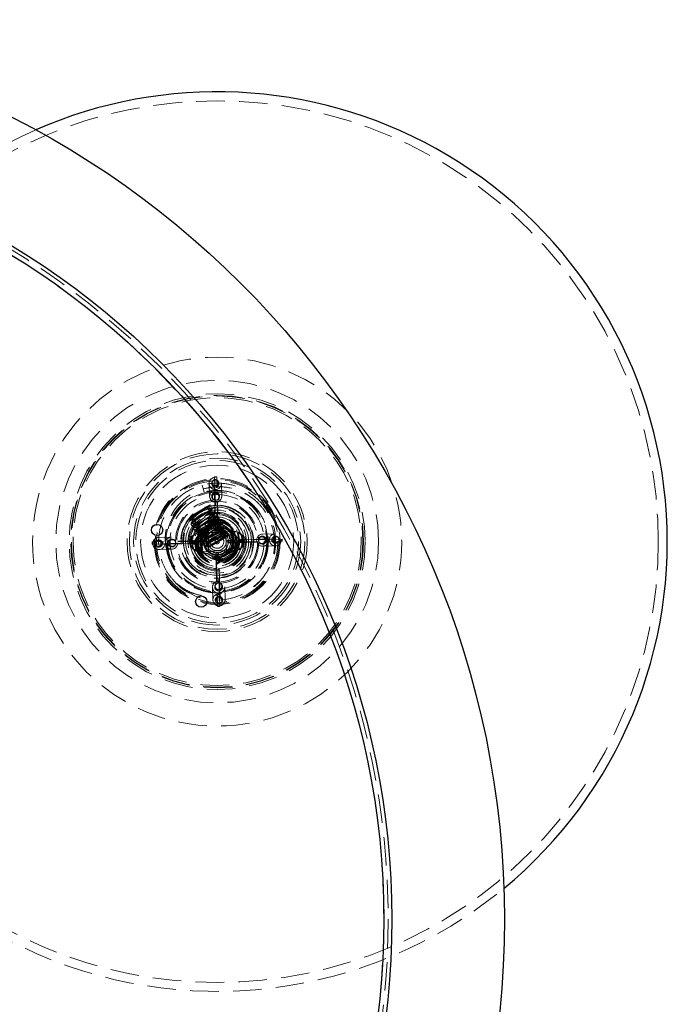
# Model space of a CAD drawing. Header units: millimetres. Extents: x 373 to 928, y 275 to 747.
# Tile 117 of 117: x 698 to 727, y 693 to 737. Entities that reach past the tile are written whole.
import ezdxf

# ---------------------------------------------------------------- set-up
doc = ezdxf.new("R2010")
doc.units = ezdxf.units.MM
doc.linetypes.add('HIDDEN', pattern=[1.905, 1.27, -0.635])

msp = doc.modelspace()

# ---------------------------------------------------------------- linework, layer by layer
at = {"color": 7, "linetype": 'HIDDEN', "lineweight": 18}
for p, q in [((706.497, 715.518), (706.414, 715.832)), ((706.414, 715.832), (706.497, 715.518)), ((706.721, 715.894), (706.739, 715.333)), ((706.898, 716.037), (706.881, 716.021)), ((706.946, 715.813), (707.046, 715.816)), ((706.946, 715.813), (707.011, 713.798)), ((706.96, 716.199), (707.06, 716.202)), ((706.96, 716.199), (707.037, 713.793)), ((707.111, 713.801), (707.046, 715.816)), ((707.137, 713.797), (707.06, 716.202)), ((707.093, 716.028), (707.075, 716.043)), ((707.279, 715.351), (707.261, 715.912)), ((706.497, 715.518), (706.497, 715.518)), ((706.621, 714.873), (706.764, 714.959)), ((706.924, 714.356), (706.618, 714.872)), ((706.703, 714.85), (706.696, 714.841)), ((706.729, 714.807), (706.703, 714.85)), ((707.025, 714.844), (706.79, 714.819)), ((706.83, 714.634), (706.805, 714.677)), ((706.866, 714.786), (706.854, 714.808)), ((706.932, 714.462), (706.907, 714.505)), ((707.404, 713.937), (706.944, 714.714)), ((706.968, 714.614), (706.955, 714.636)), ((705.822, 714.313), (705.834, 714.292)), ((705.907, 714.451), (705.889, 714.43)), ((705.912, 714.102), (706.372, 713.325)), ((706.235, 713.948), (705.93, 714.464)), ((705.959, 714.293), (705.985, 714.25)), ((706.061, 714.121), (706.087, 714.078)), ((707.094, 714.317), (706.188, 713.78)), ((706.235, 713.948), (706.924, 714.356)), ((707.122, 714.275), (706.393, 713.843)), ((706.528, 714.121), (706.63, 713.949)), ((706.733, 714.01), (706.631, 714.182)), ((706.945, 714.26), (706.998, 714.283)), ((707.046, 714.2), (706.963, 714.194)), ((707.034, 714.29), (707.009, 714.333)), ((707.07, 714.442), (707.057, 714.464)), ((707.136, 714.118), (707.111, 714.161)), ((707.315, 714.256), (707.138, 714.285)), ((707.172, 714.27), (707.159, 714.292)), ((707.274, 714.098), (707.261, 714.12)), ((706.025, 713.969), (706.038, 713.947)), ((706.127, 713.797), (706.14, 713.775)), ((706.163, 713.949), (706.189, 713.906)), ((706.229, 713.625), (706.242, 713.603)), ((706.265, 713.777), (706.291, 713.734)), ((706.661, 713.727), (706.305, 713.715)), ((706.391, 713.842), (706.372, 713.831)), ((706.63, 713.949), (706.733, 714.01)), ((706.661, 713.727), (706.674, 713.329)), ((707.037, 713.793), (707.137, 713.797)), ((707.046, 713.716), (707.061, 713.717)), ((707.238, 713.946), (707.213, 713.989)), ((707.34, 713.774), (707.314, 713.817)), ((707.376, 713.926), (707.363, 713.947)), ((707.442, 713.602), (707.416, 713.645)), ((707.816, 713.764), (707.459, 713.752)), ((707.472, 713.355), (707.459, 713.752)), ((707.478, 713.754), (707.465, 713.775)), ((707.508, 713.849), (707.816, 713.764)), ((709.652, 713.67), (709.09, 713.652)), ((706.594, 713.38), (704.188, 713.302)), ((704.192, 713.203), (704.188, 713.302)), ((704.192, 713.203), (706.597, 713.28)), ((704.363, 713.336), (704.348, 713.318)), ((705.04, 713.522), (704.479, 713.504)), ((706.59, 713.354), (704.575, 713.289)), ((704.578, 713.189), (704.575, 713.289)), ((704.578, 713.189), (706.593, 713.254)), ((705.874, 713.297), (705.874, 713.29)), ((705.874, 713.29), (706.074, 713.295)), ((706.074, 713.31), (705.875, 713.321)), ((706.075, 713.275), (705.875, 713.267)), ((705.875, 713.267), (705.875, 713.26)), ((706.076, 713.26), (705.877, 713.236)), ((706.074, 713.31), (706.674, 713.329)), ((706.074, 713.295), (706.074, 713.31)), ((706.076, 713.26), (706.075, 713.275)), ((706.676, 713.279), (706.076, 713.26)), ((706.202, 713.289), (706.221, 713.502)), ((706.331, 713.453), (706.344, 713.431)), ((706.367, 713.605), (706.392, 713.562)), ((706.433, 713.281), (706.446, 713.259)), ((706.469, 713.433), (706.494, 713.39)), ((706.571, 713.26), (706.596, 713.217)), ((706.593, 713.254), (706.59, 713.354)), ((706.597, 713.28), (706.594, 713.38)), ((706.676, 713.279), (706.689, 712.882)), ((707.436, 713.497), (707.58, 713.582)), ((707.472, 713.355), (708.072, 713.374)), ((708.073, 713.324), (707.474, 713.304)), ((707.474, 713.304), (707.487, 712.907)), ((709.956, 713.431), (707.551, 713.354)), ((707.551, 713.354), (707.554, 713.254)), ((707.554, 713.254), (709.96, 713.331)), ((709.57, 713.444), (707.555, 713.38)), ((707.555, 713.38), (707.558, 713.28)), ((707.558, 713.28), (709.573, 713.344)), ((708.072, 713.374), (708.27, 713.398)), ((708.072, 713.374), (708.073, 713.359)), ((708.073, 713.359), (708.273, 713.367)), ((708.074, 713.339), (708.073, 713.324)), ((708.073, 713.324), (708.273, 713.313)), ((708.274, 713.344), (708.074, 713.339)), ((708.273, 713.367), (708.273, 713.374)), ((708.274, 713.337), (708.274, 713.344)), ((709.57, 713.444), (709.573, 713.344)), ((709.794, 713.493), (709.778, 713.51)), ((709.785, 713.298), (709.8, 713.316)), ((709.956, 713.431), (709.96, 713.331)), ((704.354, 713.141), (704.37, 713.124)), ((704.496, 712.964), (705.057, 712.982)), ((706.332, 712.87), (706.689, 712.882)), ((706.64, 712.785), (706.332, 712.87)), ((706.535, 713.109), (706.548, 713.087)), ((706.673, 713.088), (706.698, 713.045)), ((707.01, 712.349), (707.892, 712.872)), ((707.111, 712.84), (707.011, 712.837)), ((707.011, 712.837), (707.088, 710.431)), ((707.137, 712.836), (707.037, 712.833)), ((707.037, 712.833), (707.102, 710.818)), ((707.054, 712.317), (707.96, 712.854)), ((707.188, 710.434), (707.111, 712.84)), ((707.202, 710.821), (707.137, 712.836)), ((707.487, 712.907), (707.843, 712.919)), ((707.843, 712.919), (707.541, 712.813)), ((709.108, 713.112), (709.669, 713.13)), ((705.019, 712.372), (704.928, 712.627)), ((708.989, 711.577), (708.686, 711.304)), ((706.869, 711.283), (706.887, 710.722)), ((707.464, 711.098), (707.273, 711.065)), ((707.427, 710.739), (707.409, 711.3)), ((707.055, 710.606), (707.073, 710.591)), ((707.202, 710.821), (707.102, 710.818)), ((707.25, 710.597), (707.267, 710.613)), ((707.188, 710.434), (707.088, 710.431))]:
    msp.add_line(p, q, dxfattribs=at)
at = {"color": 7, "linetype": 'HIDDEN', "lineweight": 18, "flags": 128}
for points in [[(707.022, 714.939), (706.686, 714.893), (706.532, 714.847)], [(706.746, 714.767), (706.81, 714.797), (706.854, 714.808), (706.823, 714.775), (706.723, 714.701), (706.723, 714.701), (706.57, 714.596), (706.389, 714.475), (706.207, 714.353), (706.054, 714.248), (705.954, 714.174), (705.924, 714.141), (705.967, 714.152), (706.08, 714.205), (706.245, 714.288), (706.439, 714.388), (706.634, 714.489), (706.799, 714.572), (706.912, 714.624), (706.955, 714.636), (706.924, 714.603), (706.824, 714.529), (706.824, 714.529), (706.8, 714.513)], [(707.023, 714.916), (706.68, 714.868), (706.499, 714.81)], [(706.929, 714.191), (707.003, 714.228), (707.115, 714.28), (707.159, 714.292), (707.128, 714.259), (707.028, 714.185), (707.028, 714.185), (706.876, 714.08), (706.694, 713.958), (706.513, 713.836), (706.36, 713.731), (706.26, 713.658), (706.229, 713.625), (706.273, 713.636), (706.386, 713.688), (706.539, 713.766)], [(707.074, 714.013), (707.117, 714.035), (707.23, 714.087), (707.274, 714.098), (707.243, 714.065), (707.143, 713.991), (706.99, 713.887), (706.809, 713.765), (706.628, 713.643), (706.475, 713.538), (706.375, 713.464), (706.344, 713.431), (706.388, 713.443), (706.5, 713.495), (706.666, 713.578), (706.86, 713.679), (707.054, 713.779), (707.219, 713.862), (707.332, 713.915), (707.376, 713.926), (707.345, 713.893), (707.245, 713.819), (707.092, 713.714), (706.911, 713.593), (706.729, 713.471), (706.577, 713.366), (706.477, 713.292), (706.446, 713.259), (706.489, 713.27), (706.602, 713.323), (706.768, 713.406), (706.962, 713.506), (707.156, 713.607), (707.321, 713.69), (707.434, 713.743), (707.478, 713.754), (707.447, 713.721), (707.347, 713.647), (707.194, 713.542), (707.013, 713.42), (706.831, 713.299), (706.679, 713.194), (706.579, 713.12), (706.548, 713.087), (706.591, 713.098), (706.704, 713.151), (706.87, 713.234), (707.064, 713.334), (707.258, 713.435), (707.423, 713.518), (707.536, 713.57), (707.536, 713.57)], [(706.88, 714.39), (706.901, 714.4), (707.014, 714.452), (707.057, 714.464), (707.026, 714.431), (706.926, 714.357), (706.926, 714.357), (706.782, 714.258)], [(706.916, 714.175), (706.922, 714.176), (706.962, 714.182)], [(706.942, 714.168), (706.942, 714.168)], [(706.942, 714.168), (706.942, 714.168)], [(706.942, 714.168), (706.942, 714.168)], [(706.942, 714.168), (706.942, 714.168)], [(706.942, 714.168), (706.942, 714.168)], [(706.942, 714.168), (706.942, 714.168)], [(706.942, 714.168), (706.942, 714.168)], [(706.942, 714.168), (706.942, 714.168)], [(706.942, 714.168), (706.942, 714.168)], [(706.993, 714), (707.105, 714.056), (707.217, 714.108), (707.261, 714.12), (707.23, 714.087), (707.13, 714.013), (707.13, 714.013), (706.977, 713.908), (706.957, 713.894)], [(706.391, 713.842), (706.391, 713.842)], [(706.391, 713.842), (706.391, 713.842)], [(706.391, 713.842), (706.391, 713.842)], [(706.391, 713.842), (706.391, 713.842)], [(706.391, 713.842), (706.391, 713.842)], [(706.391, 713.842), (706.391, 713.842)], [(706.391, 713.842), (706.391, 713.842)], [(706.391, 713.842), (706.391, 713.842)], [(706.391, 713.842), (706.391, 713.842)], [(707.063, 713.812), (707.207, 713.884), (707.319, 713.936), (707.363, 713.947), (707.332, 713.915), (707.232, 713.841), (707.232, 713.841), (707.079, 713.736), (706.898, 713.614), (706.717, 713.492), (706.564, 713.387), (706.464, 713.313), (706.433, 713.281), (706.477, 713.292), (706.589, 713.344), (706.755, 713.428), (706.949, 713.528), (707.143, 713.628), (707.308, 713.712), (707.421, 713.764), (707.421, 713.764)], [(706.463, 713.297), (706.493, 713.507), (706.552, 713.634)], [(706.503, 713.299), (706.535, 713.506), (706.601, 713.637)], [(707.465, 713.775), (707.434, 713.743), (707.334, 713.669), (707.334, 713.669), (707.181, 713.564), (707, 713.442), (706.819, 713.32), (706.666, 713.215), (706.566, 713.141), (706.535, 713.109), (706.579, 713.12), (706.691, 713.172), (706.857, 713.256), (707.051, 713.356), (707.245, 713.456), (707.41, 713.54), (707.523, 713.592), (707.523, 713.592)], [(706.305, 712.905), (706.245, 713.044), (706.202, 713.289)], [(706.676, 713.279), (706.674, 713.304), (706.674, 713.329)], [(706.778, 713.307), (706.797, 713.421), (706.812, 713.453)], [(707.757, 712.792), (707.757, 712.792)], [(707.757, 712.792), (707.757, 712.792)], [(707.757, 712.792), (707.757, 712.792)], [(707.757, 712.792), (707.757, 712.792)], [(707.757, 712.792), (707.757, 712.792)], [(707.757, 712.792), (707.757, 712.792)], [(707.757, 712.792), (707.757, 712.792)], [(707.757, 712.792), (707.757, 712.792)], [(707.757, 712.792), (707.757, 712.792)], [(707.757, 712.792), (707.757, 712.792)], [(707.206, 712.465), (707.206, 712.465)], [(707.206, 712.465), (707.206, 712.465)], [(707.206, 712.465), (707.206, 712.465)], [(707.206, 712.465), (707.206, 712.465)], [(707.206, 712.465), (707.206, 712.465)], [(707.206, 712.465), (707.206, 712.465)], [(707.206, 712.465), (707.206, 712.465)], [(707.206, 712.465), (707.206, 712.465)], [(707.206, 712.465), (707.206, 712.465)], [(707.206, 712.465), (707.206, 712.465)]]:
    msp.add_lwpolyline(points, dxfattribs=at)
at = {"color": 7, "linetype": 'Continuous', "lineweight": 25}
for centre, radius in [((679.834, 696.524), 40), ((679.834, 696.524), 35), ((679.834, 696.524), 34.64), ((704.407, 713.835), 0.25), ((706.365, 710.653), 0.25)]:
    msp.add_circle(centre, radius, dxfattribs=at)
at = {"color": 7, "linetype": 'HIDDEN', "lineweight": 18}
for centre, radius in [((707.074, 713.317), 19.6), ((679.834, 696.524), 34.84), ((679.834, 696.524), 34.64), ((707.074, 713.317), 8.2), ((707.074, 713.317), 7.169), ((707.074, 713.317), 6.578), ((707.074, 713.317), 6.5), ((707.074, 713.317), 6.478), ((707.074, 713.317), 6.402), ((707.074, 713.317), 4), ((707.074, 713.317), 3.9), ((707.074, 713.317), 3.711), ((707.074, 713.317), 3.613), ((707.074, 713.317), 3.4), ((707.074, 713.317), 2.8), ((707.074, 713.317), 2.755), ((707.074, 713.317), 2.701), ((707.074, 713.317), 2.7), ((706.991, 715.903), 0.27), ((706.991, 715.907), 0.158), ((706.99, 715.942), 0.132), ((707.074, 713.317), 2.244), ((707.074, 713.317), 2.201), ((707.074, 713.317), 2.092), ((707.009, 715.341), 0.27), ((707.009, 715.329), 0.174), ((707.01, 715.303), 0.148), ((707.074, 713.317), 1.852), ((707.074, 713.317), 1.798), ((707.074, 713.317), 1.5), ((707.074, 713.317), 1.495), ((707.074, 713.317), 1.4), ((707.074, 713.317), 1.3), ((707.074, 713.317), 1.25), ((707.074, 713.317), 1.195), ((707.074, 713.317), 1.1), ((707.074, 713.317), 1), ((707.074, 713.317), 0.97), ((707.074, 713.317), 0.944), ((707.074, 713.317), 0.9), ((707.074, 713.317), 0.73), ((707.074, 713.317), 0.7), ((707.074, 713.317), 0.66), ((707.074, 713.317), 0.6), ((707.074, 713.317), 0.5), ((709.099, 713.382), 0.27), ((709.66, 713.4), 0.27), ((704.488, 713.234), 0.27), ((704.449, 713.233), 0.132), ((704.484, 713.234), 0.158), ((705.049, 713.252), 0.27), ((705.062, 713.252), 0.174), ((705.088, 713.253), 0.148), ((707.074, 713.317), 0.0958), ((709.086, 713.382), 0.174), ((709.06, 713.381), 0.148), ((709.664, 713.4), 0.158), ((709.699, 713.401), 0.132), ((707.139, 711.292), 0.27), ((707.139, 711.304), 0.174), ((707.138, 711.331), 0.148), ((707.157, 710.731), 0.27), ((707.157, 710.726), 0.158), ((707.158, 710.692), 0.132)]:
    msp.add_circle(centre, radius, dxfattribs=at)
at = {"color": 7, "linetype": 'Continuous', "lineweight": 25}
for start, end in [(60.9292, 113.7498), (309.5562, 60.9292)]:
    msp.add_arc((707.074, 713.317), 20, start, end, dxfattribs=at)
at = {"color": 7, "linetype": 'HIDDEN', "lineweight": 18}
for centre, radius, start, end in [((707.074, 713.317), 20, 113.7498, 309.5562), ((707.074, 713.317), 1.623, 130.8007, 91.838), ((707.074, 713.317), 1.6, 139.1934, 91.838), ((707.074, 713.317), 1.528, 134.8029, 91.838), ((707.074, 713.317), 1.2, 181.838, 105.5631), ((707.074, 713.317), 1.092, 181.838, 99.0314), ((707.074, 713.317), 0.884, 171.9132, 91.838), ((707.074, 713.317), 0.771, 181.838, 93.9046), ((707.074, 713.317), 1.2, 143.0481, 181.838), ((706.301, 713.347), 0.367, 101.8561, 185.8402), ((707.074, 713.317), 1.092, 137.569, 181.838), ((706.232, 713.649), 0.0574, 67.4829, 96.3135), ((707.074, 713.317), 0.884, 138.8565, 158.5819), ((706.596, 713.506), 0.324, 117.4604, 177.2891), ((707.074, 713.317), 0.771, 142.6454, 181.838), ((707.074, 713.317), 0.765, 132.9851, 230.311), ((707.074, 713.317), 0.611, 181.838, 93.0876), ((707.074, 713.317), 0.571, 181.838, 89.0557), ((707.074, 713.317), 0.4, 5.4506, 91.838), ((707.555, 713.546), 0.307, 5.0081, 98.8565), ((707.074, 713.317), 0.765, 314.1605, 50.1681), ((707.893, 713.702), 0.0574, 87.3625, 116.1931), ((707.843, 713.397), 0.367, 357.8358, 81.8199), ((708.078, 713.543), 0.128, 65.7956, 128.8683), ((707.875, 713.355), 0.398, 2.7396, 50.0045), ((706.272, 713.303), 0.398, 133.6715, 180.9364), ((706.273, 713.279), 0.398, 182.7396, 230.0045), ((707.074, 713.317), 1.137, 180.347, 183.329), ((706.305, 713.237), 0.367, 177.8358, 261.8199), ((706.057, 713.478), 0.128, 54.8077, 117.8804), ((707.074, 713.317), 0.827, 165.6708, 198.0052), ((707.074, 713.317), 0.4, 153.8975, 178.2254), ((707.074, 713.317), 0.4, 185.4506, 271.838), ((707.074, 713.317), 0.296, 181.838, 84.4829), ((707.074, 713.317), 0.4, 271.838, 358.2254), ((707.074, 713.317), 0.4, 358.2254, 5.4506), ((707.074, 713.317), 0.827, 345.6708, 18.0052), ((707.847, 713.286), 0.367, 281.8561, 5.8402), ((707.876, 713.33), 0.398, 313.6715, 0.9364), ((707.074, 713.317), 1.137, 0.347, 3.329), ((706.07, 713.091), 0.128, 245.7956, 308.8683), ((706.593, 713.088), 0.307, 185.0081, 278.8565), ((707.074, 713.317), 0.873, 276.5237, 324.7755), ((707.569, 713.119), 0.307, 264.8195, 358.6679), ((708.091, 713.156), 0.128, 234.8077, 297.8804), ((707.074, 713.317), 2.6, 225.5259, 315.5259)]:
    msp.add_arc(centre, radius, start, end, dxfattribs=at)
for points, knots in [([(705.252, 711.462), (705.129, 711.599), (704.881, 711.874), (704.605, 712.426), (704.449, 713.084), (704.488, 713.821), (704.729, 714.516), (705.152, 715.119), (705.726, 715.58), (706.405, 715.865), (707.137, 715.95), (707.863, 715.83), (708.529, 715.513), (709.08, 715.025), (709.474, 714.403), (709.683, 713.695), (709.676, 712.963), (709.549, 712.399), (709.371, 712.131), (709.328, 712.067)], [0, 0, 0, 0, 0.048032, 0.095889, 0.159205, 0.222183, 0.2854, 0.348484, 0.411567, 0.474784, 0.537762, 0.601078, 0.663989, 0.72736, 0.790242, 0.853624, 0.916516, 0.979865, 1, 1, 1, 1]), ([(704.908, 712.62), (704.844, 712.868), (704.715, 713.363), (704.844, 714.14), (705.206, 714.838), (705.789, 715.387), (706.404, 715.664), (706.932, 715.756), (707.475, 715.76), (708.015, 715.626), (708.496, 715.365), (708.825, 715.111), (709.107, 714.802), (709.336, 714.45), (709.503, 714.063), (709.606, 713.651), (709.636, 713.227), (709.598, 712.8), (709.486, 712.386), (709.284, 711.93), (709.061, 711.657), (708.929, 711.495)], [0, 0, 0, 0, 0.07364, 0.147237, 0.222442, 0.298513, 0.375209, 0.414413, 0.453622, 0.53232, 0.572195, 0.612072, 0.6525, 0.692931, 0.733617, 0.774303, 0.815435, 0.85657, 0.898111, 0.939654, 1, 1, 1, 1]), ([(704.908, 712.62), (704.867, 712.785), (704.774, 713.155), (704.813, 713.758), (705.021, 714.366), (705.393, 714.894), (705.895, 715.298), (706.489, 715.547), (707.129, 715.621), (707.765, 715.516), (708.347, 715.239), (708.829, 714.812), (709.174, 714.267), (709.355, 713.649), (709.358, 713.003), (709.182, 712.384), (708.841, 711.836), (708.362, 711.408), (707.793, 711.119), (707.38, 711.072), (707.179, 711.048)], [0, 0, 0, 0, 0.044966, 0.101186, 0.157619, 0.213933, 0.270247, 0.32668, 0.3829, 0.439421, 0.495581, 0.552152, 0.608286, 0.664868, 0.72101, 0.777562, 0.833747, 0.890229, 0.946492, 1, 1, 1, 1]), ([(706.764, 714.959), (706.759, 714.951), (706.749, 714.935), (706.642, 714.857), (706.486, 714.75), (706.299, 714.625), (706.113, 714.5), (705.956, 714.393), (705.854, 714.318), (705.821, 714.284), (705.868, 714.297), (705.956, 714.338), (706.04, 714.38), (706.066, 714.393)], [0, 0, 0, 0, 0.095653, 0.191307, 0.28696, 0.382613, 0.478267, 0.57392, 0.669574, 0.765227, 0.86088, 0.956534, 1, 1, 1, 1]), ([(706.702, 714.845), (706.712, 714.863), (706.733, 714.9), (706.753, 714.936), (706.764, 714.955)], [0, 0, 0, 0, 0.499762, 1, 1, 1, 1]), ([(706.621, 714.873), (706.572, 714.84), (706.475, 714.773), (706.286, 714.646), (706.101, 714.522), (705.943, 714.414), (705.841, 714.339), (705.809, 714.306), (705.854, 714.318), (705.958, 714.366), (706.062, 714.419), (706.107, 714.442)], [0, 0, 0, 0, 0.113889, 0.227777, 0.341666, 0.455555, 0.569443, 0.683332, 0.797221, 0.911109, 1, 1, 1, 1]), ([(706.621, 714.873), (706.577, 714.847), (706.489, 714.795), (706.329, 714.701), (706.173, 714.608), (706.039, 714.529), (705.947, 714.475), (705.919, 714.458), (705.907, 714.451)], [0, 0, 0, 0, 0.180993, 0.361929, 0.542771, 0.71431, 0.880636, 1, 1, 1, 1]), ([(705.917, 714.105), (705.916, 714.103), (705.91, 714.095), (705.937, 714.135), (705.998, 714.216), (706.106, 714.333), (706.242, 714.45), (706.346, 714.51), (706.389, 714.535)], [0, 0, 0, 0, 0.04652, 0.234097, 0.425906, 0.634944, 0.849165, 1, 1, 1, 1]), ([(706.839, 714.779), (706.851, 714.783), (706.881, 714.793), (706.845, 714.759), (706.745, 714.686), (706.587, 714.578), (706.401, 714.453), (706.215, 714.328), (706.058, 714.221), (705.955, 714.145), (705.924, 714.112), (705.968, 714.124), (706.084, 714.178), (706.214, 714.244), (706.302, 714.289), (706.325, 714.301)], [0, 0, 0, 0, 0.0517548, 0.1353416, 0.2189284, 0.3025152, 0.386102, 0.4696888, 0.5532755, 0.6368623, 0.7204491, 0.8040359, 0.8876227, 0.9712095, 1, 1, 1, 1]), ([(705.959, 714.293), (705.967, 714.293), (705.984, 714.293), (706.082, 714.337), (706.22, 714.404), (706.382, 714.485), (706.545, 714.567), (706.683, 714.634), (706.778, 714.676), (706.815, 714.684), (706.791, 714.654), (706.709, 714.591), (706.583, 714.502), (706.433, 714.399), (706.284, 714.296), (706.157, 714.207), (706.079, 714.146), (706.049, 714.118), (706.067, 714.122), (706.07, 714.123)], [0, 0, 0, 0, 0.061413, 0.122954, 0.184495, 0.246036, 0.307577, 0.369117, 0.430658, 0.492199, 0.55374, 0.615281, 0.676821, 0.738362, 0.799903, 0.861444, 0.922985, 0.984525, 1, 1, 1, 1]), ([(706.702, 714.495), (706.74, 714.515), (706.837, 714.564), (706.935, 714.609), (706.981, 714.622), (706.949, 714.588), (706.846, 714.513), (706.689, 714.406), (706.503, 714.281), (706.317, 714.156), (706.16, 714.049), (706.057, 713.973), (706.025, 713.94), (706.071, 713.952), (706.167, 713.996), (706.259, 714.043), (706.294, 714.061)], [0, 0, 0, 0, 0.050025, 0.125427, 0.200828, 0.27623, 0.351632, 0.427033, 0.502435, 0.577837, 0.653238, 0.72864, 0.804041, 0.879443, 0.954845, 1, 1, 1, 1]), ([(706.813, 714.631), (706.82, 714.633), (706.842, 714.639), (706.813, 714.61), (706.746, 714.557), (706.673, 714.506), (706.644, 714.485)], [0, 0, 0, 0, 0.1501166, 0.4678797, 0.7856427, 1, 1, 1, 1]), ([(706.907, 714.505), (706.903, 714.498), (706.895, 714.484), (706.809, 714.418), (706.722, 714.356), (706.665, 714.317), (706.657, 714.312)], [0, 0, 0, 0, 0.315975, 0.6326056, 0.9492363, 1, 1, 1, 1]), ([(706.711, 714.803), (706.722, 714.807), (706.732, 714.811), (706.728, 714.807), (706.728, 714.807)], [0, 0, 0, 0, 0.997813, 1, 1, 1, 1]), ([(706.843, 714.808), (706.822, 714.808), (706.781, 714.808), (706.739, 714.808), (706.718, 714.807)], [0, 0, 0, 0, 0.500072, 1, 1, 1, 1]), ([(706.804, 714.673), (706.814, 714.691), (706.835, 714.728), (706.855, 714.764), (706.866, 714.783)], [0, 0, 0, 0, 0.499762, 1, 1, 1, 1]), ([(706.945, 714.636), (706.924, 714.636), (706.883, 714.636), (706.841, 714.635), (706.82, 714.635)], [0, 0, 0, 0, 0.500072, 1, 1, 1, 1]), ([(706.906, 714.501), (706.916, 714.519), (706.937, 714.556), (706.957, 714.592), (706.967, 714.61)], [0, 0, 0, 0, 0.499762, 1, 1, 1, 1]), ([(706.932, 714.709), (706.935, 714.71), (706.948, 714.711), (706.942, 714.711), (706.938, 714.71)], [0, 0, 0, 0, 0.251421, 1, 1, 1, 1]), ([(705.884, 714.426), (705.873, 714.408), (705.853, 714.371), (705.832, 714.335), (705.822, 714.316)], [0, 0, 0, 0, 0.499776, 1, 1, 1, 1]), ([(705.838, 714.29), (705.859, 714.291), (705.9, 714.291), (705.942, 714.291), (705.963, 714.292)], [0, 0, 0, 0, 0.500101, 1, 1, 1, 1]), ([(705.985, 714.254), (705.975, 714.236), (705.955, 714.199), (705.934, 714.163), (705.924, 714.144)], [0, 0, 0, 0, 0.4997758, 1, 1, 1, 1]), ([(705.94, 714.118), (705.961, 714.119), (706.002, 714.119), (706.044, 714.119), (706.065, 714.119)], [0, 0, 0, 0, 0.5001013, 1, 1, 1, 1]), ([(705.991, 714.257), (705.986, 714.253), (705.982, 714.249), (705.985, 714.25), (705.985, 714.25)], [0, 0, 0, 0, 0.996005, 1, 1, 1, 1]), ([(706.06, 714.005), (706.059, 714.004), (706.024, 713.978), (706.017, 713.964), (706.056, 713.973), (706.17, 714.026), (706.285, 714.084), (706.341, 714.113)], [0, 0, 0, 0, 0.01, 0.259931, 0.509862, 0.759794, 1, 1, 1, 1]), ([(706.15, 714.137), (706.136, 714.127), (706.094, 714.094), (706.075, 714.076), (706.087, 714.078), (706.087, 714.078)], [0, 0, 0, 0, 0.332979, 0.99931, 1, 1, 1, 1]), ([(706.306, 714.067), (706.293, 714.058), (706.237, 714.018), (706.179, 713.973), (706.152, 713.942), (706.191, 713.951), (706.284, 713.991), (706.38, 714.038), (706.428, 714.062)], [0, 0, 0, 0, 0.060817, 0.248653, 0.43649, 0.624327, 0.812163, 1, 1, 1, 1]), ([(706.915, 714.459), (706.922, 714.461), (706.944, 714.467), (706.916, 714.438), (706.837, 714.377), (706.71, 714.287), (706.56, 714.184), (706.411, 714.081), (706.284, 713.991), (706.208, 713.932), (706.176, 713.903), (706.189, 713.906), (706.189, 713.906)], [0, 0, 0, 0, 0.055753, 0.173768, 0.291784, 0.4098, 0.527815, 0.645831, 0.763847, 0.881862, 0.999878, 1, 1, 1, 1]), ([(707.031, 714.214), (707.067, 714.231), (707.145, 714.268), (707.184, 714.277), (707.153, 714.244), (707.05, 714.169), (706.893, 714.062), (706.707, 713.937), (706.521, 713.812), (706.364, 713.704), (706.261, 713.629), (706.229, 713.596), (706.275, 713.608), (706.373, 713.654), (706.469, 713.702), (706.508, 713.722)], [0, 0, 0, 0, 0.0686557, 0.1485279, 0.2284, 0.3082722, 0.3881444, 0.4680165, 0.5478887, 0.6277609, 0.707633, 0.7875052, 0.8673774, 0.9472495, 1, 1, 1, 1]), ([(706.369, 713.867), (706.338, 713.844), (706.277, 713.799), (706.255, 713.771), (706.292, 713.778), (706.387, 713.82), (706.525, 713.887), (706.688, 713.969), (706.85, 714.051), (706.989, 714.118), (707.084, 714.16), (707.121, 714.167), (707.097, 714.138), (707.013, 714.075), (706.928, 714.014), (706.873, 713.976), (706.867, 713.972)], [0, 0, 0, 0, 0.076226, 0.152453, 0.228679, 0.304905, 0.381131, 0.457358, 0.533584, 0.60981, 0.686036, 0.762263, 0.838489, 0.914715, 0.990941, 1, 1, 1, 1]), ([(707.017, 714.287), (707.024, 714.289), (707.046, 714.295), (707.018, 714.266), (706.938, 714.205), (706.812, 714.115), (706.662, 714.012), (706.513, 713.909), (706.386, 713.819), (706.309, 713.759), (706.278, 713.731), (706.291, 713.734), (706.291, 713.734)], [0, 0, 0, 0, 0.055753, 0.173768, 0.291784, 0.4098, 0.527815, 0.645831, 0.763847, 0.881862, 0.999878, 1, 1, 1, 1]), ([(707.119, 714.115), (707.126, 714.117), (707.148, 714.123), (707.12, 714.094), (707.04, 714.032), (706.914, 713.943), (706.764, 713.84), (706.615, 713.737), (706.487, 713.647), (706.411, 713.587), (706.38, 713.559), (706.392, 713.562), (706.392, 713.562)], [0, 0, 0, 0, 0.0557526, 0.1737682, 0.2917839, 0.4097996, 0.5278152, 0.6458309, 0.7638465, 0.8818622, 0.9998778, 1, 1, 1, 1]), ([(706.85, 714.272), (706.86, 714.276), (706.916, 714.304), (706.98, 714.331), (707.02, 714.34), (706.995, 714.31), (706.911, 714.247), (706.828, 714.188), (706.777, 714.152), (706.774, 714.15)], [0, 0, 0, 0, 0.041492, 0.23094, 0.420388, 0.609835, 0.799283, 0.98873, 1, 1, 1, 1]), ([(706.941, 714.391), (706.973, 714.406), (707.046, 714.441), (707.082, 714.449), (707.05, 714.416), (706.964, 714.352), (706.877, 714.293), (706.844, 714.27)], [0, 0, 0, 0, 0.172951, 0.401304, 0.629657, 0.85801, 1, 1, 1, 1]), ([(706.864, 714.002), (706.867, 714.003), (706.922, 714.031), (707.016, 714.076), (707.072, 714.099), (707.099, 714.111)], [0, 0, 0, 0, 0.022472, 0.511236, 1, 1, 1, 1]), ([(707.047, 714.464), (707.026, 714.464), (706.985, 714.464), (706.943, 714.463), (706.922, 714.463)], [0, 0, 0, 0, 0.500072, 1, 1, 1, 1]), ([(707.69, 713.919), (707.666, 713.942), (707.572, 714.032), (707.369, 714.143), (707.13, 714.188), (706.988, 714.173), (706.942, 714.168)], [0, 0, 0, 0, 0.122682, 0.477063, 0.831443, 1, 1, 1, 1]), ([(707.757, 712.792), (707.817, 712.892), (707.935, 713.09), (707.948, 713.443), (707.835, 713.767), (707.605, 714.023), (707.289, 714.181), (707.059, 714.173), (706.942, 714.168)], [0, 0, 0, 0, 0.16994, 0.33497, 0.5, 0.66503, 0.83006, 1, 1, 1, 1]), ([(707.008, 714.328), (707.018, 714.347), (707.039, 714.383), (707.059, 714.42), (707.069, 714.438)], [0, 0, 0, 0, 0.499762, 1, 1, 1, 1]), ([(707.149, 714.292), (707.128, 714.292), (707.086, 714.291), (707.045, 714.291), (707.024, 714.291)], [0, 0, 0, 0, 0.500072, 1, 1, 1, 1]), ([(707.861, 713.573), (707.804, 713.647), (707.689, 713.797), (707.459, 714.001), (707.241, 714.098), (707.11, 714.135), (707.069, 714.144), (707.061, 714.145), (707.056, 714.146), (707.055, 714.146)], [0, 0, 0, 0, 0.294532, 0.595829, 0.879044, 0.975749, 0.988902, 0.995345, 1, 1, 1, 1]), ([(707.105, 714.112), (707.109, 714.109), (707.163, 714.075), (707.291, 713.968), (707.419, 713.898), (707.508, 713.849)], [0, 0, 0, 0, 0.026945, 0.320461, 1, 1, 1, 1]), ([(707.11, 714.156), (707.12, 714.175), (707.14, 714.211), (707.161, 714.248), (707.171, 714.266)], [0, 0, 0, 0, 0.499762, 1, 1, 1, 1]), ([(707.251, 714.12), (707.23, 714.12), (707.188, 714.119), (707.147, 714.119), (707.126, 714.119)], [0, 0, 0, 0, 0.500072, 1, 1, 1, 1]), ([(707.212, 713.984), (707.222, 714.003), (707.242, 714.039), (707.263, 714.076), (707.273, 714.094)], [0, 0, 0, 0, 0.499762, 1, 1, 1, 1]), ([(706.226, 713.706), (706.177, 713.693), (706.09, 713.671), (706.025, 713.616), (705.997, 713.591)], [0, 0, 0, 0, 0.566831, 1, 1, 1, 1]), ([(706.042, 713.946), (706.062, 713.946), (706.104, 713.947), (706.146, 713.947), (706.167, 713.947)], [0, 0, 0, 0, 0.5001013, 1, 1, 1, 1]), ([(706.309, 713.938), (706.291, 713.926), (706.221, 713.878), (706.148, 713.824), (706.114, 713.789), (706.16, 713.802), (706.269, 713.852), (706.38, 713.909), (706.432, 713.935)], [0, 0, 0, 0, 0.063344, 0.254641, 0.445939, 0.637236, 0.828533, 1, 1, 1, 1]), ([(706.189, 713.91), (706.179, 713.892), (706.159, 713.855), (706.138, 713.819), (706.128, 713.8)], [0, 0, 0, 0, 0.499776, 1, 1, 1, 1]), ([(706.273, 713.884), (706.273, 713.883), (706.221, 713.847), (706.163, 713.803), (706.126, 713.767), (706.174, 713.781), (706.264, 713.822), (706.35, 713.866), (706.379, 713.88)], [0, 0, 0, 0, 0.003665, 0.225196, 0.446728, 0.668259, 0.88979, 1, 1, 1, 1]), ([(706.143, 713.774), (706.164, 713.774), (706.206, 713.775), (706.248, 713.775), (706.269, 713.775)], [0, 0, 0, 0, 0.500101, 1, 1, 1, 1]), ([(706.369, 713.829), (706.344, 713.797), (706.265, 713.692), (706.179, 713.476), (706.149, 713.188), (706.21, 713.003), (706.24, 712.912)], [0, 0, 0, 0, 0.127431, 0.404098, 0.707241, 1, 1, 1, 1]), ([(706.194, 713.726), (706.213, 713.737), (706.251, 713.759), (706.309, 713.794), (706.349, 713.818), (706.369, 713.829)], [0, 0, 0, 0, 0.316463, 0.658022, 1, 1, 1, 1]), ([(706.449, 713.795), (706.414, 713.779), (706.328, 713.74), (706.254, 713.712), (706.211, 713.705), (706.202, 713.703)], [0, 0, 0, 0, 0.359682, 0.866494, 1, 1, 1, 1]), ([(706.391, 713.842), (706.331, 713.742), (706.213, 713.543), (706.2, 713.191), (706.313, 712.866), (706.543, 712.611), (706.858, 712.453), (707.089, 712.461), (707.206, 712.465)], [0, 0, 0, 0, 0.16994, 0.33497, 0.5, 0.66503, 0.83006, 1, 1, 1, 1]), ([(706.391, 713.842), (706.331, 713.742), (706.213, 713.543), (706.2, 713.191), (706.313, 712.866), (706.543, 712.611), (706.858, 712.453), (707.089, 712.461), (707.206, 712.465)], [0, 0, 0, 0, 0.16994, 0.33497, 0.5, 0.66503, 0.83006, 1, 1, 1, 1]), ([(706.225, 713.913), (706.251, 713.923), (706.287, 713.938), (706.352, 713.97), (706.37, 713.979)], [0, 0, 0, 0, 0.72152, 1, 1, 1, 1]), ([(706.305, 713.715), (706.305, 713.715), (706.303, 713.715), (706.299, 713.715), (706.293, 713.714), (706.281, 713.713), (706.258, 713.711), (706.239, 713.708), (706.226, 713.706)], [0, 0, 0, 0, 0.022641, 0.069405, 0.134768, 0.261819, 0.509662, 1, 1, 1, 1]), ([(706.291, 713.738), (706.281, 713.72), (706.26, 713.683), (706.24, 713.646), (706.23, 713.628)], [0, 0, 0, 0, 0.499776, 1, 1, 1, 1]), ([(706.723, 713.986), (706.635, 713.929), (706.48, 713.827), (706.358, 713.642), (706.294, 713.553), (706.272, 713.522)], [0, 0, 0, 0, 0.4585961, 0.8102887, 1, 1, 1, 1]), ([(706.327, 713.741), (706.355, 713.752), (706.41, 713.775), (706.533, 713.835), (706.62, 713.879), (706.653, 713.896)], [0, 0, 0, 0, 0.381766, 0.763533, 1, 1, 1, 1]), ([(706.565, 713.63), (706.529, 713.605), (706.439, 713.544), (706.351, 713.479), (706.318, 713.445), (706.363, 713.457), (706.479, 713.512), (706.598, 713.571), (706.675, 713.611), (706.685, 713.617)], [0, 0, 0, 0, 0.115719, 0.286844, 0.457969, 0.629093, 0.800218, 0.971343, 1, 1, 1, 1]), ([(706.519, 713.729), (706.502, 713.718), (706.443, 713.676), (706.383, 713.628), (706.356, 713.598), (706.394, 713.606), (706.488, 713.647), (706.583, 713.694), (706.631, 713.717)], [0, 0, 0, 0, 0.072925, 0.258445, 0.443966, 0.629486, 0.815007, 1, 1, 1, 1]), ([(706.667, 713.59), (706.634, 713.567), (706.557, 713.513), (706.484, 713.456), (706.458, 713.426), (706.496, 713.434), (706.591, 713.476), (706.729, 713.543), (706.892, 713.625), (707.054, 713.706), (707.193, 713.774), (707.287, 713.816), (707.325, 713.823), (707.3, 713.794), (707.218, 713.731), (707.092, 713.642), (706.943, 713.539), (706.793, 713.436), (706.667, 713.347), (706.585, 713.283), (706.56, 713.254), (706.598, 713.262), (706.693, 713.304), (706.831, 713.371), (706.994, 713.453), (707.156, 713.534), (707.295, 713.602), (707.389, 713.643), (707.427, 713.651), (707.402, 713.622), (707.32, 713.559), (707.194, 713.47), (707.044, 713.367), (706.895, 713.264), (706.768, 713.174), (706.69, 713.113), (706.661, 713.085), (706.678, 713.089), (706.682, 713.09)], [0, 0, 0, 0, 0.022116, 0.050666, 0.079216, 0.107767, 0.136317, 0.164867, 0.193417, 0.221967, 0.250517, 0.279067, 0.307618, 0.336168, 0.364718, 0.393268, 0.421818, 0.450368, 0.478918, 0.507469, 0.536019, 0.564569, 0.593119, 0.621669, 0.650219, 0.678769, 0.70732, 0.73587, 0.76442, 0.79297, 0.82152, 0.85007, 0.87862, 0.907171, 0.935721, 0.964271, 0.992821, 1, 1, 1, 1]), ([(707.221, 713.943), (707.228, 713.945), (707.25, 713.951), (707.222, 713.922), (707.142, 713.86), (707.016, 713.771), (706.866, 713.668), (706.717, 713.565), (706.589, 713.475), (706.513, 713.415), (706.482, 713.387), (706.494, 713.39), (706.494, 713.39)], [0, 0, 0, 0, 0.0557526, 0.1737682, 0.2917839, 0.4097996, 0.5278152, 0.6458309, 0.7638465, 0.8818622, 0.9998778, 1, 1, 1, 1]), ([(707.323, 713.771), (707.33, 713.773), (707.352, 713.779), (707.324, 713.75), (707.244, 713.688), (707.118, 713.599), (706.968, 713.496), (706.819, 713.393), (706.691, 713.303), (706.615, 713.243), (706.584, 713.215), (706.596, 713.217), (706.596, 713.217)], [0, 0, 0, 0, 0.055753, 0.173768, 0.291784, 0.4098, 0.527815, 0.645831, 0.763847, 0.881862, 0.999878, 1, 1, 1, 1]), ([(706.607, 713.82), (706.632, 713.832), (706.713, 713.871), (706.782, 713.931), (706.848, 713.987), (706.864, 714.002)], [0, 0, 0, 0, 0.2471, 0.805985, 1, 1, 1, 1]), ([(707.061, 713.717), (707.061, 713.717), (707.061, 713.717), (707.061, 713.717), (707.061, 713.717), (707.061, 713.717), (707.061, 713.717), (707.061, 713.717), (707.061, 713.717), (707.06, 713.717), (707.059, 713.717), (707.054, 713.718), (707.043, 713.719), (707.023, 713.721), (706.978, 713.724), (706.897, 713.728), (706.781, 713.729), (706.699, 713.727), (706.661, 713.727)], [0, 0, 0, 0, 0.0028639, 0.0042852, 0.0043412, 0.0100209, 0.0100978, 0.0181194, 0.0182084, 0.0281481, 0.0562416, 0.1120976, 0.1630016, 0.2658501, 0.3701066, 0.5858325, 0.8083451, 1, 1, 1, 1]), ([(707.04, 713.92), (707.055, 713.928), (707.116, 713.958), (707.184, 713.987), (707.223, 713.995), (707.198, 713.966), (707.115, 713.903), (707.027, 713.84), (706.97, 713.801), (706.962, 713.795)], [0, 0, 0, 0, 0.059, 0.241226, 0.423452, 0.605678, 0.787904, 0.97013, 1, 1, 1, 1]), ([(707.459, 713.752), (707.422, 713.751), (707.34, 713.747), (707.224, 713.738), (707.144, 713.729), (707.099, 713.723), (707.079, 713.72), (707.068, 713.718), (707.064, 713.718), (707.062, 713.717), (707.062, 713.717), (707.061, 713.717), (707.061, 713.717), (707.061, 713.717), (707.061, 713.717), (707.061, 713.717), (707.061, 713.717), (707.061, 713.717), (707.061, 713.717)], [0, 0, 0, 0, 0.191655, 0.414167, 0.629893, 0.73415, 0.836998, 0.887902, 0.943758, 0.971852, 0.981792, 0.981881, 0.989902, 0.989979, 0.995659, 0.995715, 0.997136, 1, 1, 1, 1]), ([(707.353, 713.948), (707.332, 713.948), (707.29, 713.947), (707.249, 713.947), (707.228, 713.947)], [0, 0, 0, 0, 0.500072, 1, 1, 1, 1]), ([(707.313, 713.812), (707.324, 713.831), (707.344, 713.867), (707.365, 713.904), (707.375, 713.922)], [0, 0, 0, 0, 0.499762, 1, 1, 1, 1]), ([(707.455, 713.776), (707.434, 713.775), (707.392, 713.775), (707.351, 713.775), (707.33, 713.775)], [0, 0, 0, 0, 0.500072, 1, 1, 1, 1]), ([(707.415, 713.64), (707.426, 713.658), (707.446, 713.695), (707.467, 713.732), (707.477, 713.75)], [0, 0, 0, 0, 0.499762, 1, 1, 1, 1]), ([(707.671, 713.834), (707.663, 713.837), (707.635, 713.847), (707.618, 713.859), (707.575, 713.895), (707.561, 713.907)], [0, 0, 0, 0, 0.217152, 0.743567, 1, 1, 1, 1]), ([(707.917, 713.758), (707.902, 713.76), (707.852, 713.768), (707.774, 713.792), (707.693, 713.824), (707.664, 713.836)], [0, 0, 0, 0, 0.229959, 0.728246, 1, 1, 1, 1]), ([(707.757, 712.792), (707.817, 712.892), (707.935, 713.09), (707.947, 713.442), (707.852, 713.728), (707.735, 713.866), (707.69, 713.919)], [0, 0, 0, 0, 0.282832, 0.557491, 0.83215, 1, 1, 1, 1]), ([(707.895, 713.76), (707.882, 713.761), (707.863, 713.763), (707.84, 713.764), (707.828, 713.764), (707.822, 713.764), (707.818, 713.764), (707.816, 713.764), (707.816, 713.764)], [0, 0, 0, 0, 0.490338, 0.738181, 0.865232, 0.930595, 0.977359, 1, 1, 1, 1]), ([(707.867, 713.754), (707.859, 713.756), (707.846, 713.759), (707.831, 713.762), (707.823, 713.763), (707.819, 713.763), (707.817, 713.763), (707.816, 713.764), (707.816, 713.764)], [0, 0, 0, 0, 0.502516, 0.750045, 0.874109, 0.936556, 0.97743, 1, 1, 1, 1]), ([(708.131, 713.66), (708.101, 713.682), (708.033, 713.734), (707.945, 713.75), (707.895, 713.76)], [0, 0, 0, 0, 0.433169, 1, 1, 1, 1]), ([(708.27, 713.398), (708.266, 713.421), (708.256, 713.48), (708.213, 713.575), (708.16, 713.63), (708.131, 713.66)], [0, 0, 0, 0, 0.2304313, 0.5800759, 1, 1, 1, 1]), ([(705.997, 713.591), (705.97, 713.559), (705.921, 713.501), (705.884, 713.403), (705.877, 713.344), (705.875, 713.321)], [0, 0, 0, 0, 0.419924, 0.769569, 1, 1, 1, 1]), ([(705.875, 713.26), (705.881, 713.257), (705.89, 713.254), (705.928, 713.251), (705.938, 713.251)], [0, 0, 0, 0, 0.7324901, 1, 1, 1, 1]), ([(705.877, 713.236), (705.882, 713.213), (705.892, 713.154), (705.935, 713.059), (705.988, 713.004), (706.017, 712.974)], [0, 0, 0, 0, 0.2304313, 0.5800759, 1, 1, 1, 1]), ([(706.272, 713.522), (706.215, 713.474), (706.098, 713.376), (705.991, 713.332), (705.937, 713.31)], [0, 0, 0, 0, 0.492821, 1, 1, 1, 1]), ([(705.938, 713.251), (705.948, 713.248), (706.008, 713.231), (706.118, 713.184), (706.23, 713.102), (706.287, 713.061)], [0, 0, 0, 0, 0.085499, 0.538073, 1, 1, 1, 1]), ([(706.245, 713.602), (706.266, 713.602), (706.308, 713.603), (706.35, 713.603), (706.371, 713.603)], [0, 0, 0, 0, 0.500101, 1, 1, 1, 1]), ([(706.393, 713.566), (706.383, 713.548), (706.362, 713.511), (706.342, 713.474), (706.332, 713.456)], [0, 0, 0, 0, 0.4997758, 1, 1, 1, 1]), ([(706.347, 713.43), (706.368, 713.43), (706.41, 713.431), (706.452, 713.431), (706.473, 713.431)], [0, 0, 0, 0, 0.500101, 1, 1, 1, 1]), ([(706.495, 713.394), (706.485, 713.375), (706.464, 713.339), (706.444, 713.302), (706.433, 713.284)], [0, 0, 0, 0, 0.4997758, 1, 1, 1, 1]), ([(706.449, 713.258), (706.47, 713.258), (706.512, 713.258), (706.554, 713.259), (706.575, 713.259)], [0, 0, 0, 0, 0.500101, 1, 1, 1, 1]), ([(706.597, 713.222), (706.587, 713.203), (706.566, 713.167), (706.546, 713.13), (706.535, 713.112)], [0, 0, 0, 0, 0.4997758, 1, 1, 1, 1]), ([(707.424, 713.599), (707.432, 713.6), (707.454, 713.606), (707.425, 713.578), (707.346, 713.516), (707.219, 713.427), (707.07, 713.324), (706.921, 713.221), (706.792, 713.13), (706.745, 713.093), (706.722, 713.074)], [0, 0, 0, 0, 0.063221, 0.197047, 0.330872, 0.464698, 0.598523, 0.732349, 0.866174, 1, 1, 1, 1]), ([(707.436, 713.497), (707.392, 713.471), (707.304, 713.419), (707.144, 713.324), (706.988, 713.231), (706.854, 713.152), (706.763, 713.098), (706.734, 713.081), (706.722, 713.074)], [0, 0, 0, 0, 0.1809927, 0.3619286, 0.5427708, 0.7143096, 0.8806363, 1, 1, 1, 1]), ([(707.556, 713.604), (707.536, 713.603), (707.494, 713.603), (707.453, 713.603), (707.432, 713.603)], [0, 0, 0, 0, 0.5000723, 1, 1, 1, 1]), ([(707.547, 713.598), (707.555, 713.601), (707.581, 713.609), (707.548, 713.577), (707.473, 713.524), (707.436, 713.497)], [0, 0, 0, 0, 0.183937, 0.591968, 1, 1, 1, 1]), ([(708.209, 713.383), (708.155, 713.401), (708.045, 713.438), (707.923, 713.527), (707.861, 713.573)], [0, 0, 0, 0, 0.494234, 1, 1, 1, 1]), ([(707.876, 713.112), (707.933, 713.16), (708.049, 713.258), (708.157, 713.302), (708.211, 713.324)], [0, 0, 0, 0, 0.492821, 1, 1, 1, 1]), ([(708.273, 713.313), (708.271, 713.289), (708.264, 713.23), (708.227, 713.133), (708.178, 713.074), (708.151, 713.042)], [0, 0, 0, 0, 0.230431, 0.580076, 1, 1, 1, 1]), ([(707.274, 711.05), (707.147, 711.046), (706.807, 711.033), (706.261, 711.161), (705.694, 711.469), (705.242, 711.924), (704.94, 712.433), (704.874, 712.795), (704.847, 712.948)], [0, 0, 0, 0, 0.1123199, 0.3007462, 0.4876834, 0.6760767, 0.8630998, 1, 1, 1, 1]), ([(706.017, 712.974), (706.047, 712.952), (706.114, 712.9), (706.203, 712.884), (706.253, 712.874)], [0, 0, 0, 0, 0.433169, 1, 1, 1, 1]), ([(706.231, 712.876), (706.267, 712.869), (706.331, 712.855), (706.414, 712.826), (706.475, 712.802), (706.485, 712.798)], [0, 0, 0, 0, 0.502396, 0.916286, 1, 1, 1, 1]), ([(706.253, 712.874), (706.266, 712.873), (706.285, 712.871), (706.308, 712.87), (706.32, 712.87), (706.326, 712.87), (706.33, 712.87), (706.332, 712.87), (706.332, 712.87)], [0, 0, 0, 0, 0.490338, 0.738181, 0.865232, 0.930595, 0.977359, 1, 1, 1, 1]), ([(706.281, 712.88), (706.289, 712.878), (706.302, 712.874), (706.317, 712.872), (706.325, 712.871), (706.329, 712.87), (706.331, 712.87), (706.332, 712.87), (706.332, 712.87)], [0, 0, 0, 0, 0.502516, 0.750045, 0.874109, 0.936556, 0.97743, 1, 1, 1, 1]), ([(706.287, 713.061), (706.344, 712.987), (706.459, 712.837), (706.689, 712.633), (706.907, 712.535), (707.038, 712.498), (707.079, 712.49), (707.088, 712.488), (707.097, 712.487), (707.104, 712.488), (707.112, 712.489), (707.131, 712.493), (707.204, 712.516), (707.408, 712.598), (707.64, 712.777), (707.791, 712.991), (707.854, 713.081), (707.876, 713.112)], [0, 0, 0, 0, 0.146382, 0.296127, 0.436884, 0.484946, 0.491483, 0.494686, 0.498453, 0.502925, 0.503428, 0.509414, 0.529967, 0.612231, 0.823917, 0.938299, 1, 1, 1, 1]), ([(706.477, 712.8), (706.485, 712.797), (706.513, 712.787), (706.53, 712.775), (706.573, 712.738), (706.587, 712.726)], [0, 0, 0, 0, 0.216448, 0.743337, 1, 1, 1, 1]), ([(706.551, 713.086), (706.572, 713.086), (706.614, 713.086), (706.656, 713.087), (706.676, 713.087)], [0, 0, 0, 0, 0.500101, 1, 1, 1, 1]), ([(707.541, 712.813), (707.516, 712.802), (707.435, 712.763), (707.335, 712.678), (707.23, 712.581), (707.147, 712.518), (707.118, 712.497), (707.107, 712.491), (707.103, 712.49), (707.1, 712.489), (707.097, 712.49), (707.093, 712.491), (707.088, 712.493), (707.065, 712.506), (706.998, 712.55), (706.854, 712.665), (706.728, 712.735), (706.64, 712.785)], [0, 0, 0, 0, 0.0755905, 0.2465589, 0.4182416, 0.4725961, 0.4927071, 0.4979076, 0.4992732, 0.5003418, 0.5014001, 0.5043663, 0.507243, 0.5134995, 0.5608026, 0.693284, 1, 1, 1, 1]), ([(706.689, 712.882), (706.726, 712.883), (706.808, 712.886), (706.924, 712.896), (707.004, 712.904), (707.049, 712.91), (707.069, 712.913), (707.08, 712.915), (707.084, 712.916), (707.086, 712.917), (707.086, 712.917), (707.087, 712.917), (707.087, 712.917), (707.087, 712.917), (707.087, 712.917), (707.087, 712.917), (707.087, 712.917), (707.087, 712.917), (707.087, 712.917)], [0, 0, 0, 0, 0.191655, 0.414167, 0.629893, 0.73415, 0.836998, 0.887902, 0.943758, 0.971852, 0.981792, 0.981881, 0.989902, 0.989979, 0.995659, 0.995715, 0.997136, 1, 1, 1, 1]), ([(707.087, 712.917), (707.087, 712.917), (707.087, 712.917), (707.087, 712.917), (707.087, 712.917), (707.087, 712.917), (707.087, 712.917), (707.087, 712.917), (707.087, 712.917), (707.088, 712.917), (707.089, 712.916), (707.094, 712.916), (707.105, 712.914), (707.125, 712.913), (707.17, 712.91), (707.251, 712.906), (707.367, 712.904), (707.449, 712.906), (707.487, 712.907)], [0, 0, 0, 0, 0.002864, 0.004285, 0.004341, 0.010021, 0.010098, 0.018119, 0.018208, 0.028148, 0.056242, 0.112098, 0.163002, 0.26585, 0.370107, 0.585833, 0.808345, 1, 1, 1, 1]), ([(707.599, 712.76), (707.607, 712.769), (707.644, 712.805), (707.664, 712.821), (707.692, 712.834), (707.702, 712.839)], [0, 0, 0, 0, 0.15421, 0.673175, 1, 1, 1, 1]), ([(707.699, 712.839), (707.734, 712.855), (707.819, 712.893), (707.894, 712.922), (707.937, 712.929), (707.946, 712.93)], [0, 0, 0, 0, 0.359793, 0.866517, 1, 1, 1, 1]), ([(707.894, 712.932), (707.885, 712.929), (707.873, 712.925), (707.858, 712.921), (707.85, 712.92), (707.846, 712.919), (707.844, 712.919), (707.843, 712.919), (707.843, 712.919)], [0, 0, 0, 0, 0.502516, 0.750045, 0.874109, 0.936556, 0.97743, 1, 1, 1, 1]), ([(707.922, 712.928), (707.909, 712.926), (707.89, 712.922), (707.867, 712.92), (707.855, 712.919), (707.849, 712.919), (707.845, 712.919), (707.843, 712.919), (707.843, 712.919)], [0, 0, 0, 0, 0.490338, 0.738181, 0.865232, 0.930595, 0.977359, 1, 1, 1, 1]), ([(707.954, 712.908), (707.935, 712.897), (707.916, 712.886), (707.897, 712.874), (707.896, 712.874)], [0, 0, 0, 0, 0.960093, 1, 1, 1, 1]), ([(708.151, 713.042), (708.123, 713.018), (708.058, 712.962), (707.971, 712.94), (707.922, 712.928)], [0, 0, 0, 0, 0.433169, 1, 1, 1, 1]), ([(707.274, 711.05), (707.174, 711.045), (706.947, 711.034), (706.596, 711.082), (706.233, 711.191), (705.893, 711.36), (705.585, 711.582), (705.319, 711.853), (705.075, 712.194), (704.968, 712.466), (704.908, 712.62)], [0, 0, 0, 0, 0.0981873, 0.2215885, 0.3449897, 0.4683908, 0.591792, 0.7151932, 0.8385944, 1, 1, 1, 1]), ([(706.345, 712.739), (706.366, 712.703), (706.446, 712.568), (706.584, 712.487), (706.686, 712.428)], [0, 0, 0, 0, 0.266222, 1, 1, 1, 1]), ([(705.252, 711.462), (705.465, 711.309), (705.784, 711.079), (706.287, 710.93), (706.647, 710.886), (706.923, 710.906), (707.107, 710.949), (707.204, 710.987), (707.258, 711.026), (707.27, 711.044), (707.274, 711.05)], [0, 0, 0, 0, 0.3523423, 0.5300117, 0.7074741, 0.8452779, 0.90617, 0.9673388, 0.9884519, 1, 1, 1, 1]), ([(705.871, 711.027), (705.835, 711.041), (705.598, 711.133), (705.411, 711.311), (705.252, 711.462)], [0, 0, 0, 0, 0.154239, 1, 1, 1, 1])]:
    msp.add_open_spline(points, degree=3, knots=knots, dxfattribs=at)
for points in [[(705.883, 714.422), (705.891, 714.422), (705.907, 714.422), (706.005, 714.466), (706.143, 714.533), (706.306, 714.614), (706.467, 714.696), (706.609, 714.765), (706.664, 714.788), (706.692, 714.799)], [(706.123, 714.085), (706.151, 714.097), (706.206, 714.119), (706.348, 714.189), (706.51, 714.27), (706.671, 714.351), (706.813, 714.421), (706.868, 714.444), (706.896, 714.455)], [(706.429, 713.569), (706.457, 713.58), (706.512, 713.603), (706.653, 713.673), (706.815, 713.754), (706.977, 713.835), (707.119, 713.905), (707.174, 713.927), (707.201, 713.939)], [(706.531, 713.397), (706.558, 713.408), (706.614, 713.431), (706.755, 713.501), (706.917, 713.582), (707.079, 713.663), (707.221, 713.732), (707.276, 713.755), (707.303, 713.767)], [(706.633, 713.225), (706.66, 713.236), (706.715, 713.259), (706.857, 713.328), (707.019, 713.41), (707.181, 713.491), (707.323, 713.56), (707.378, 713.583), (707.405, 713.595)]]:
    msp.add_open_spline(points, degree=3, dxfattribs=at)

doc.saveas('drawing.dxf')
